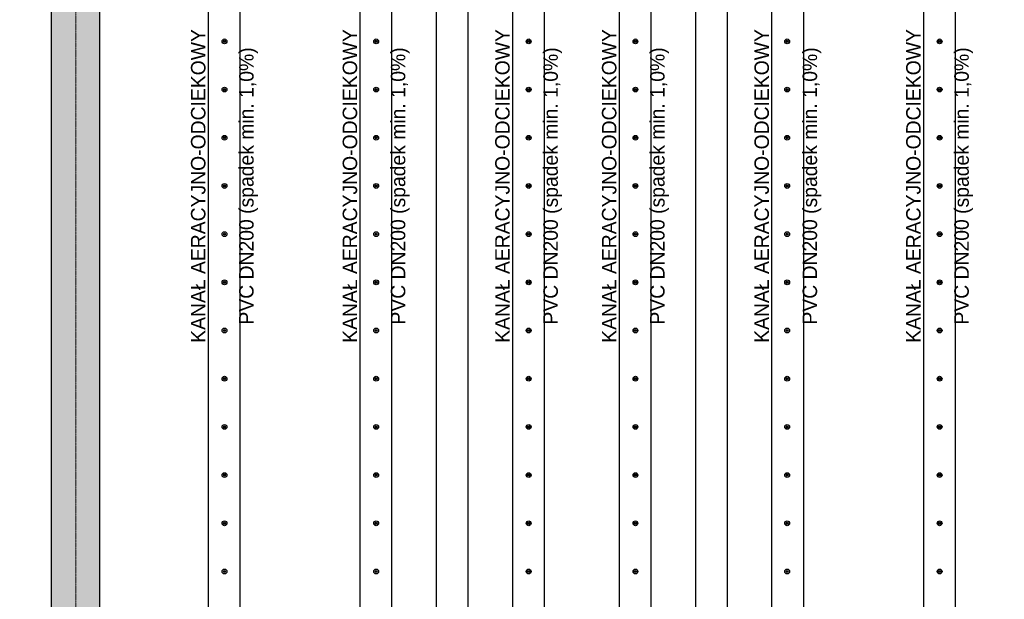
# Model space of a CAD drawing. Header units: millimetres. Extents: x -374129 to 1163271, y -112652 to 695637.
# Tile 62 of 256: x 25191 to 31324, y -41821 to -38213. Entities that reach past the tile are written whole.
import ezdxf

# ---------------------------------------------------------------- set-up
doc = ezdxf.new("R2010")
doc.units = ezdxf.units.MM
doc.linetypes.add('ACAD_ISO04W100', pattern=[30, 24, -3, 0, -3])
for name, color, linetype in [('KRT_kreskowanie', 252, 'Continuous'), ('KRT_opisy', 146, 'Continuous'), ('KRT_sciany', 2, 'Continuous'), ('KRT_technologia', 30, 'Continuous')]:
    doc.layers.add(name, color=color, linetype=linetype)
doc.layers.add('KRT_osie', color=55, linetype='ACAD_ISO04W100', lineweight=18)

# ---------------------------------------------------------------- blocks, each defined once
blk = doc.blocks.new('sys napowietrzania')
at = {"layer": 'KRT_technologia', "linetype": 'Continuous', "transparency": 33554687, "elevation": -3395.12}
for points in [[(27584.98, -12485.01), (27584.98, -10582.71), (27584.98, -2349.21), (27384.98, -2349.21), (27384.98, -10582.71), (27384.98, -12485.01), (27484.98, -12485.01), (27584.98, -12485.01), (27581.81, -12495.38), (27484.98, -12495.38), (27388.14, -12495.38), (27384.98, -12485.01)], [(28529.98, -12485.01), (28529.98, -10582.71), (28529.98, -2349.21), (28329.98, -2349.21), (28329.98, -10582.71), (28329.98, -12485.01), (28429.98, -12485.01), (28529.98, -12485.01), (28526.81, -12495.38), (28429.98, -12495.38), (28333.14, -12495.38), (28329.98, -12485.01)], [(29004.98, -12485.01), (29004.98, -10582.71), (29004.98, -2349.21), (28804.98, -2349.21), (28804.98, -10582.71), (28804.98, -12485.01), (28904.98, -12485.01), (29004.98, -12485.01), (29001.81, -12495.38), (28904.98, -12495.38), (28808.14, -12495.38), (28804.98, -12485.01)], [(29479.98, -12485.01), (29479.98, -10582.71), (29479.98, -2349.21), (29279.98, -2349.21), (29279.98, -10582.71), (29279.98, -12485.01), (29379.98, -12485.01), (29479.98, -12485.01), (29476.81, -12495.38), (29379.98, -12495.38), (29283.14, -12495.38), (29279.98, -12485.01)], [(30144.98, -12485.01), (30144.98, -10582.71), (30144.98, -2349.21), (29944.98, -2349.21), (29944.98, -10582.71), (29944.98, -12485.01), (30044.98, -12485.01), (30144.98, -12485.01), (30141.81, -12495.38), (30044.98, -12495.38), (29948.14, -12495.38), (29944.98, -12485.01)], [(30619.98, -12485.01), (30619.98, -10582.71), (30619.98, -2349.21), (30419.98, -2349.21), (30419.98, -10582.71), (30419.98, -12485.01), (30519.98, -12485.01), (30619.98, -12485.01), (30616.81, -12495.38), (30519.98, -12495.38), (30423.14, -12495.38), (30419.98, -12485.01)], [(31094.98, -12485.01), (31094.98, -10582.71), (31094.98, -2349.21), (30894.98, -2349.21), (30894.98, -10582.71), (30894.98, -12485.01), (30994.98, -12485.01), (31094.98, -12485.01), (31091.81, -12495.38), (30994.98, -12495.38), (30898.14, -12495.38), (30894.98, -12485.01)], [(32039.98, -12485.01), (32039.98, -10582.71), (32039.98, -2349.21), (31839.98, -2349.21), (31839.98, -10582.71), (31839.98, -12485.01), (31939.98, -12485.01), (32039.98, -12485.01), (32036.81, -12495.38), (31939.98, -12495.38), (31843.14, -12495.38), (31839.98, -12485.01)]]:
    blk.add_lwpolyline(points, dxfattribs=at)
at = {"layer": 'KRT_technologia'}
for centre, radius in [((27486.48, -6260.34, -3395.12), 15), ((27486.48, -6260.34, -3395.12), 7), ((28431.48, -6260.34, -3395.12), 15), ((28431.48, -6260.34, -3395.12), 7), ((29381.48, -6260.34, -3395.12), 15), ((29381.48, -6260.34, -3395.12), 7), ((30046.48, -6260.34, -3395.12), 15), ((30046.48, -6260.34, -3395.12), 7), ((30991.48, -6260.34, -3395.12), 15), ((30991.48, -6260.34, -3395.12), 7), ((31941.32, -6260.34, -3395.12), 15), ((31941.32, -6260.34, -3395.12), 7), ((27486.48, -6260.34, -3395.12), 1.5), ((28431.48, -6260.34, -3395.12), 1.5), ((29381.48, -6260.34, -3395.12), 1.5), ((30046.48, -6260.34, -3395.12), 1.5), ((30991.48, -6260.34, -3395.12), 1.5), ((31941.32, -6260.34, -3395.12), 1.5), ((27486.48, -6560.34, -3395.12), 15), ((27486.48, -6560.34, -3395.12), 7), ((27486.48, -6560.34, -3395.12), 1.5), ((28431.48, -6560.34, -3395.12), 15), ((28431.48, -6560.34, -3395.12), 7), ((28431.48, -6560.34, -3395.12), 1.5), ((29381.48, -6560.34, -3395.12), 15), ((29381.48, -6560.34, -3395.12), 7), ((29381.48, -6560.34, -3395.12), 1.5), ((30046.48, -6560.34, -3395.12), 15), ((30046.48, -6560.34, -3395.12), 7), ((30046.48, -6560.34, -3395.12), 1.5), ((30991.48, -6560.34, -3395.12), 15), ((30991.48, -6560.34, -3395.12), 7), ((30991.48, -6560.34, -3395.12), 1.5), ((31941.32, -6560.34, -3395.12), 15), ((31941.32, -6560.34, -3395.12), 7), ((31941.32, -6560.34, -3395.12), 1.5), ((27486.48, -6860.34, -3395.12), 15), ((27486.48, -6860.34, -3395.12), 7), ((27486.48, -6860.34, -3395.12), 1.5), ((28431.48, -6860.34, -3395.12), 15), ((28431.48, -6860.34, -3395.12), 7), ((28431.48, -6860.34, -3395.12), 1.5), ((29381.48, -6860.34, -3395.12), 15), ((29381.48, -6860.34, -3395.12), 7), ((29381.48, -6860.34, -3395.12), 1.5), ((30046.48, -6860.34, -3395.12), 15), ((30046.48, -6860.34, -3395.12), 7), ((30046.48, -6860.34, -3395.12), 1.5), ((30991.48, -6860.34, -3395.12), 15), ((30991.48, -6860.34, -3395.12), 7), ((30991.48, -6860.34, -3395.12), 1.5), ((31941.32, -6860.34, -3395.12), 15), ((31941.32, -6860.34, -3395.12), 7), ((31941.32, -6860.34, -3395.12), 1.5), ((27486.48, -7160.34, -3395.12), 15), ((27486.48, -7160.34, -3395.12), 7), ((27486.48, -7160.34, -3395.12), 1.5), ((28431.48, -7160.34, -3395.12), 15), ((28431.48, -7160.34, -3395.12), 7), ((28431.48, -7160.34, -3395.12), 1.5), ((29381.48, -7160.34, -3395.12), 15), ((29381.48, -7160.34, -3395.12), 7), ((29381.48, -7160.34, -3395.12), 1.5), ((30046.48, -7160.34, -3395.12), 15), ((30046.48, -7160.34, -3395.12), 7), ((30046.48, -7160.34, -3395.12), 1.5), ((30991.48, -7160.34, -3395.12), 15), ((30991.48, -7160.34, -3395.12), 7), ((30991.48, -7160.34, -3395.12), 1.5), ((31941.32, -7160.34, -3395.12), 15), ((31941.32, -7160.34, -3395.12), 7), ((31941.32, -7160.34, -3395.12), 1.5), ((27486.48, -7460.34, -3395.12), 15), ((27486.48, -7460.34, -3395.12), 7), ((27486.48, -7460.34, -3395.12), 1.5), ((28431.48, -7460.34, -3395.12), 15), ((28431.48, -7460.34, -3395.12), 7), ((28431.48, -7460.34, -3395.12), 1.5), ((29381.48, -7460.34, -3395.12), 15), ((29381.48, -7460.34, -3395.12), 7), ((29381.48, -7460.34, -3395.12), 1.5), ((30046.48, -7460.34, -3395.12), 15), ((30046.48, -7460.34, -3395.12), 7), ((30046.48, -7460.34, -3395.12), 1.5), ((30991.48, -7460.34, -3395.12), 15), ((30991.48, -7460.34, -3395.12), 7), ((30991.48, -7460.34, -3395.12), 1.5), ((31941.32, -7460.34, -3395.12), 15), ((31941.32, -7460.34, -3395.12), 7), ((31941.32, -7460.34, -3395.12), 1.5), ((27486.48, -7760.34, -3395.12), 15), ((27486.48, -7760.34, -3395.12), 7), ((27486.48, -7760.34, -3395.12), 1.5), ((28431.48, -7760.34, -3395.12), 15), ((28431.48, -7760.34, -3395.12), 7), ((28431.48, -7760.34, -3395.12), 1.5), ((29381.48, -7760.34, -3395.12), 15), ((29381.48, -7760.34, -3395.12), 7), ((29381.48, -7760.34, -3395.12), 1.5), ((30046.48, -7760.34, -3395.12), 15), ((30046.48, -7760.34, -3395.12), 7), ((30046.48, -7760.34, -3395.12), 1.5), ((30991.48, -7760.34, -3395.12), 15), ((30991.48, -7760.34, -3395.12), 7), ((30991.48, -7760.34, -3395.12), 1.5), ((31941.32, -7760.34, -3395.12), 15), ((31941.32, -7760.34, -3395.12), 7), ((31941.32, -7760.34, -3395.12), 1.5), ((27486.48, -8060.34, -3395.12), 15), ((27486.48, -8060.34, -3395.12), 7), ((27486.48, -8060.34, -3395.12), 1.5), ((28431.48, -8060.34, -3395.12), 15), ((28431.48, -8060.34, -3395.12), 7), ((28431.48, -8060.34, -3395.12), 1.5), ((29381.48, -8060.34, -3395.12), 15), ((29381.48, -8060.34, -3395.12), 7), ((29381.48, -8060.34, -3395.12), 1.5), ((30046.48, -8060.34, -3395.12), 15), ((30046.48, -8060.34, -3395.12), 7), ((30046.48, -8060.34, -3395.12), 1.5), ((30991.48, -8060.34, -3395.12), 15), ((30991.48, -8060.34, -3395.12), 7), ((30991.48, -8060.34, -3395.12), 1.5), ((31941.32, -8060.34, -3395.12), 15), ((31941.32, -8060.34, -3395.12), 7), ((31941.32, -8060.34, -3395.12), 1.5), ((27486.48, -8360.34, -3395.12), 15), ((27486.48, -8360.34, -3395.12), 7), ((27486.48, -8360.34, -3395.12), 1.5), ((28431.48, -8360.34, -3395.12), 15), ((28431.48, -8360.34, -3395.12), 7), ((28431.48, -8360.34, -3395.12), 1.5), ((29381.48, -8360.34, -3395.12), 15), ((29381.48, -8360.34, -3395.12), 7), ((29381.48, -8360.34, -3395.12), 1.5), ((30046.48, -8360.34, -3395.12), 15), ((30046.48, -8360.34, -3395.12), 7), ((30046.48, -8360.34, -3395.12), 1.5), ((30991.48, -8360.34, -3395.12), 15), ((30991.48, -8360.34, -3395.12), 7), ((30991.48, -8360.34, -3395.12), 1.5), ((31941.32, -8360.34, -3395.12), 15), ((31941.32, -8360.34, -3395.12), 7), ((31941.32, -8360.34, -3395.12), 1.5), ((27486.48, -8660.34, -3395.12), 15), ((28431.48, -8660.34, -3395.12), 15), ((29381.48, -8660.34, -3395.12), 15), ((30046.48, -8660.34, -3395.12), 15), ((30991.48, -8660.34, -3395.12), 15), ((31941.32, -8660.34, -3395.12), 15), ((27486.48, -8660.34, -3395.12), 7), ((27486.48, -8660.34, -3395.12), 1.5), ((28431.48, -8660.34, -3395.12), 7), ((28431.48, -8660.34, -3395.12), 1.5), ((29381.48, -8660.34, -3395.12), 7), ((29381.48, -8660.34, -3395.12), 1.5), ((30046.48, -8660.34, -3395.12), 7), ((30046.48, -8660.34, -3395.12), 1.5), ((30991.48, -8660.34, -3395.12), 7), ((30991.48, -8660.34, -3395.12), 1.5), ((31941.32, -8660.34, -3395.12), 7), ((31941.32, -8660.34, -3395.12), 1.5), ((27486.48, -8960.34, -3395.12), 15), ((27486.48, -8960.34, -3395.12), 7), ((28431.48, -8960.34, -3395.12), 15), ((28431.48, -8960.34, -3395.12), 7), ((29381.48, -8960.34, -3395.12), 15), ((29381.48, -8960.34, -3395.12), 7), ((30046.48, -8960.34, -3395.12), 15), ((30046.48, -8960.34, -3395.12), 7), ((30991.48, -8960.34, -3395.12), 15), ((30991.48, -8960.34, -3395.12), 7), ((31941.32, -8960.34, -3395.12), 15), ((31941.32, -8960.34, -3395.12), 7), ((27486.48, -8960.34, -3395.12), 1.5), ((28431.48, -8960.34, -3395.12), 1.5), ((29381.48, -8960.34, -3395.12), 1.5), ((30046.48, -8960.34, -3395.12), 1.5), ((30991.48, -8960.34, -3395.12), 1.5), ((31941.32, -8960.34, -3395.12), 1.5), ((27486.48, -9260.34, -3395.12), 15), ((27486.48, -9260.34, -3395.12), 7), ((27486.48, -9260.34, -3395.12), 1.5), ((28431.48, -9260.34, -3395.12), 15), ((28431.48, -9260.34, -3395.12), 7), ((28431.48, -9260.34, -3395.12), 1.5), ((29381.48, -9260.34, -3395.12), 15), ((29381.48, -9260.34, -3395.12), 7), ((29381.48, -9260.34, -3395.12), 1.5), ((30046.48, -9260.34, -3395.12), 15), ((30046.48, -9260.34, -3395.12), 7), ((30046.48, -9260.34, -3395.12), 1.5), ((30991.48, -9260.34, -3395.12), 15), ((30991.48, -9260.34, -3395.12), 7), ((30991.48, -9260.34, -3395.12), 1.5), ((31941.32, -9260.34, -3395.12), 15), ((31941.32, -9260.34, -3395.12), 7), ((31941.32, -9260.34, -3395.12), 1.5), ((27486.48, -9560.34, -3395.12), 15), ((27486.48, -9560.34, -3395.12), 7), ((27486.48, -9560.34, -3395.12), 1.5), ((28431.48, -9560.34, -3395.12), 15), ((28431.48, -9560.34, -3395.12), 7), ((28431.48, -9560.34, -3395.12), 1.5), ((29381.48, -9560.34, -3395.12), 15), ((29381.48, -9560.34, -3395.12), 7), ((29381.48, -9560.34, -3395.12), 1.5), ((30046.48, -9560.34, -3395.12), 15), ((30046.48, -9560.34, -3395.12), 7), ((30046.48, -9560.34, -3395.12), 1.5), ((30991.48, -9560.34, -3395.12), 15), ((30991.48, -9560.34, -3395.12), 7), ((30991.48, -9560.34, -3395.12), 1.5), ((31941.32, -9560.34, -3395.12), 15), ((31941.32, -9560.34, -3395.12), 7), ((31941.32, -9560.34, -3395.12), 1.5)]:
    blk.add_circle(centre, radius, dxfattribs=at)

msp = doc.modelspace()

# ---------------------------------------------------------------- hatches: boundary and pattern name
at = {"layer": 'KRT_kreskowanie'}
h = msp.add_hatch(dxfattribs=at)
h.set_pattern_fill('ANSI33', color=256, scale=20, style=0)
h.set_pattern_definition([(45, (-1e-05, 3009.36), (-89.80256, 89.80256), []), (45, (89.8, 3009.36), (-89.80256, 89.80256), [63.5, -31.75])])
h.paths.add_polyline_path([(38290, -33690.64), (19090, -33690.64), (19090, -46990.64), (19390, -46990.64), (19390, -33990.64), (25390, -33990.64), (25390, -46990.64), (25690, -46990.64), (25690, -33990.64), (31690, -33990.64), (31690, -46990.64), (31990, -46990.64), (31990, -33990.64), (37990, -33990.64), (37990, -46990.64), (38290, -46990.64)])
h.paths.add_polyline_path([(51230, -33990.64), (57230, -33990.64), (57230, -46990.64), (57530, -46990.64), (57530, -33690.64), (38330, -33690.64), (38330, -46990.64), (38630, -46990.64), (38630, -33990.64), (44630, -33990.64), (44630, -46990.64), (44930, -46990.64), (44930, -33990.64), (50930, -33990.64), (50930, -46990.64), (51230, -46990.64)])
h.paths.add_polyline_path([(70470, -33690.64), (57570, -33690.64), (57570, -46990.64), (57870, -46990.64), (57870, -33990.64), (63870, -33990.64), (63870, -46990.64), (64170, -46990.64), (64170, -33990.64), (70170, -33990.64), (70170, -46990.64), (70470, -46990.64)])

# ---------------------------------------------------------------- linework, layer by layer
at = {"layer": 'KRT_osie', "ltscale": 0.5}
msp.add_line((25540, -27801.99), (25540, -48285.63), dxfattribs=at)
at = {"layer": 'KRT_sciany'}
for p, q in [((25390, -46990.64), (25390, -33990.64)), ((25690, -46990.64), (25690, -33990.64))]:
    msp.add_line(p, q, dxfattribs=at)

# ---------------------------------------------------------------- block references
msp.add_blockref('sys napowietrzania', (-1019.98, -32087.66, 3070))

# ---------------------------------------------------------------- texts
at = {"layer": 'KRT_opisy', "color": 54, "char_height": 90, "attachment_point": 5, "rotation": 90}
for insert in [(26466.5, -39248, -325.12), (27411.5, -39248, -325.12), (28361.5, -39248, -325.12), (29026.5, -39248, -325.12), (29976.5, -39248, 68.25), (30921.5, -39248, 68.25)]:
    msp.add_mtext('KANAŁ AERACYJNO-ODCIEKOWY\\P\\PPVC DN200 (spadek min. 1,0%)', dxfattribs=dict(at, insert=insert))

doc.saveas('drawing.dxf')
